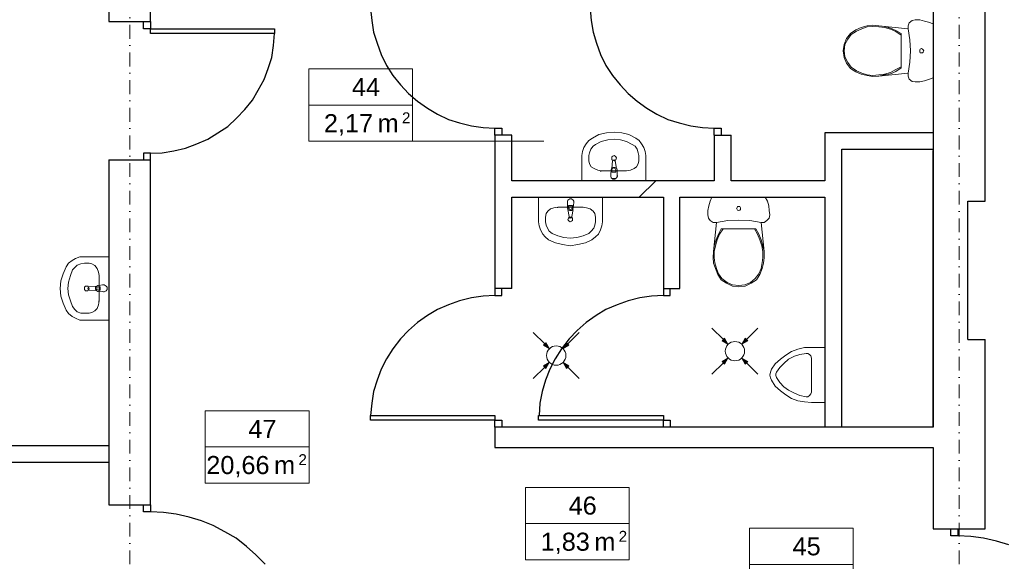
# Model space of a CAD drawing. Header units: millimetres. Extents: x -25785 to 64215, y 1802 to 45092.
# Tile 50 of 53: x 44510 to 51630, y 28570 to 32489. Entities that reach past the tile are written whole.
import ezdxf
from ezdxf.enums import TextEntityAlignment as Align

# ---------------------------------------------------------------- set-up
doc = ezdxf.new("R2010")
doc.units = ezdxf.units.MM
doc.header["$MEASUREMENT"] = 0
doc.linetypes.add('DASHDOTX2', pattern=[2, 1, -0.5, 0, -0.5])
for name, color, linetype, lineweight in [('2D - Rysunki i Obrazki_Nr_pióra__4', 84, 'Continuous', 13), ('GA Opis pomieszczeń', 7, 'Continuous', 15), ('Osie', 6, 'DASHDOTX2', 15), ('went grawita', 150, 'Continuous', 13)]:
    doc.layers.add(name, color=color, linetype=linetype, lineweight=lineweight)
doc.layers.add('Stolarka', color=4, linetype='Continuous')
doc.layers.add('Ściany', color=2, linetype='Continuous')
doc.styles.add('ARIAL', font='arial.ttf')

# ---------------------------------------------------------------- blocks, each defined once
blk = doc.blocks.new('opis_pom')
for p, q in [((-57.55, 20), (-0.17, 20)), ((-57.55, -20), (-57.55, 20)), ((-57.55, -20), (-0.17, -20))]:
    blk.add_line(p, q)
at = {"ltscale": 10}
for p, q in [((-0.17, -20), (-0.17, 20)), ((-57.55, 0), (-0.17, 0))]:
    blk.add_line(p, q, dxfattribs=at)
at = {"ltscale": 20, "style": 'ARIAL'}
for s, height, p in [('2', 6, (-1.36, -4)), ('m', 10, (-7.86, -5))]:
    blk.add_text(s, height=height, dxfattribs=at).set_placement(p, align=Align.TOP_RIGHT)
at = {"ltscale": 10, "width": 0.7}
blk.add_attdef('NUMER_POM', text='', height=10, dxfattribs=at).set_placement((-80.09, 2), align=Align.BOTTOM_RIGHT)
blk.add_attdef('POWIERZCHNIA', text='', height=10, dxfattribs=at).set_placement((-103.39, -5), align=Align.TOP_LEFT)

msp = doc.modelspace()

# ---------------------------------------------------------------- hatches: boundary and pattern name
at = {"layer": 'went grawita', "linetype": 'Continuous'}
for points in [[(48339.07843, 30110.03145), (48314.93029, 30151.85726), (48297.25262, 30134.17959)], [(48440.1044, 30110.03145), (48464.25253, 30151.85726), (48481.9302, 30134.17959)], [(49631.69484, 30141.90898), (49607.5467, 30183.73479), (49589.86903, 30166.05712)], [(49732.7208, 30141.90898), (49756.86894, 30183.73479), (49774.54661, 30166.05712)], [(48339.07843, 30007.51868), (48314.93029, 29965.69287), (48297.25262, 29983.37054)], [(48440.1044, 30007.51868), (48464.25253, 29965.69287), (48481.9302, 29983.37054)], [(49631.69484, 30039.39621), (49607.5467, 29997.57041), (49589.86903, 30015.24808)], [(49732.7208, 30039.39621), (49756.86894, 29997.57041), (49774.54661, 30015.24808)]]:
    msp.add_hatch(color=256, dxfattribs=at).paths.add_polyline_path(points)

# ---------------------------------------------------------------- linework, layer by layer
at = {"layer": '2D - Rysunki i Obrazki_Nr_pióra__4', "linetype": 'Continuous', "flags": 128}
for points in [[(50963.13257, 32483.13699), (50942.32518, 32466.23887)], [(50984.57048, 32487.36152), (50963.13257, 32483.13699)], [(51017.9884, 32487.36152), (50984.57048, 32487.36152)], [(51052.03684, 32478.91246), (51017.9884, 32487.36152)], [(51081.6716, 32470.4634), (51052.03684, 32478.91246)], [(51115.72005, 32457.78981), (51081.6716, 32470.4634)], [(50557.07332, 32415.41842), (50518.61119, 32390.00819)], [(50560.85648, 32406.96936), (50523.02488, 32381.55913)], [(50594.90493, 32432.31653), (50557.07332, 32415.41842)], [(50599.31862, 32423.86747), (50560.85648, 32406.96936)], [(50637.15022, 32445.05317), (50594.90493, 32432.31653)], [(50637.15022, 32436.60411), (50599.31862, 32423.86747)], [(50679.39552, 32449.2777), (50637.15022, 32445.05317)], [(50679.39552, 32440.82864), (50637.15022, 32436.60411)], [(50722.27134, 32445.05317), (50679.39552, 32449.2777)], [(50722.27134, 32436.60411), (50679.39552, 32440.82864)], [(50933.49781, 32423.86747), (50722.27134, 32445.05317)], [(50764.51663, 32440.82864), (50722.27134, 32445.05317)], [(50764.51663, 32432.31653), (50722.27134, 32436.60411)], [(50806.76193, 32428.092), (50764.51663, 32440.82864)], [(50806.76193, 32419.64294), (50764.51663, 32432.31653)], [(50844.59353, 32411.19389), (50806.76193, 32428.092)], [(50844.59353, 32402.74483), (50806.76193, 32419.64294)], [(50883.05567, 32390.00819), (50844.59353, 32411.19389)], [(50883.05567, 32377.3346), (50844.59353, 32402.74483)], [(50942.32518, 32466.23887), (50933.49781, 32445.05317)], [(50933.49781, 32445.05317), (50933.49781, 32423.86747)], [(50946.10834, 32343.47531), (50933.49781, 32423.86747)], [(51115.72005, 32068.31342), (51115.72005, 32457.78981)], [(50488.97643, 32351.92437), (50471.95221, 32309.61602)], [(50497.8038, 32347.69984), (50476.36589, 32309.61602)], [(50518.61119, 32390.00819), (50488.97643, 32351.92437)], [(50523.02488, 32381.55913), (50497.8038, 32347.69984)], [(50883.05567, 32140.25653), (50883.05567, 32390.00819)], [(50950.52203, 32263.02009), (50946.10834, 32343.47531)], [(50471.95221, 32309.61602), (50463.75536, 32263.02009)], [(50463.75536, 32263.02009), (50471.95221, 32216.48722)], [(50476.36589, 32309.61602), (50471.95221, 32263.02009)], [(50471.95221, 32263.02009), (50476.36589, 32220.64869)], [(50946.10834, 32182.62793), (50950.52203, 32263.02009)], [(51022.40208, 32275.69368), (51017.9884, 32271.46915)], [(51017.9884, 32271.46915), (51017.9884, 32263.02009)], [(51017.9884, 32263.02009), (51017.9884, 32254.57103)], [(51031.22946, 32279.98126), (51022.40208, 32275.69368)], [(51039.42631, 32275.69368), (51031.22946, 32279.98126)], [(51043.83999, 32271.46915), (51039.42631, 32275.69368)], [(51047.62316, 32263.02009), (51043.83999, 32271.46915)], [(51043.83999, 32254.57103), (51047.62316, 32263.02009)], [(50471.95221, 32216.48722), (50488.97643, 32174.11582)], [(50476.36589, 32220.64869), (50497.8038, 32178.34035)], [(51017.9884, 32254.57103), (51022.40208, 32250.3465)], [(51022.40208, 32250.3465), (51031.22946, 32250.3465)], [(51031.22946, 32250.3465), (51039.42631, 32250.3465)], [(51039.42631, 32250.3465), (51043.83999, 32254.57103)], [(50488.97643, 32174.11582), (50518.61119, 32136.032)], [(50497.8038, 32178.34035), (50523.02488, 32144.48106)], [(50518.61119, 32136.032), (50557.07332, 32110.62177)], [(50523.02488, 32144.48106), (50560.85648, 32119.07083)], [(50560.85648, 32119.07083), (50599.31862, 32102.17271)], [(50806.76193, 32106.39724), (50844.59353, 32127.51989)], [(50806.76193, 32097.94818), (50844.59353, 32114.8463)], [(50844.59353, 32127.51989), (50883.05567, 32148.70559)], [(50844.59353, 32114.8463), (50883.05567, 32140.25653)], [(50933.49781, 32102.17271), (50946.10834, 32182.62793)], [(50557.07332, 32110.62177), (50594.90493, 32093.6606)], [(50594.90493, 32093.6606), (50637.15022, 32085.21154)], [(50599.31862, 32102.17271), (50637.15022, 32089.43607)], [(50637.15022, 32089.43607), (50679.39552, 32085.21154)], [(50637.15022, 32085.21154), (50679.39552, 32076.76248)], [(50679.39552, 32085.21154), (50722.27134, 32089.43607)], [(50679.39552, 32076.76248), (50722.27134, 32080.98701)], [(50722.27134, 32080.98701), (50933.49781, 32102.17271)], [(50722.27134, 32089.43607), (50764.51663, 32093.6606)], [(50722.27134, 32080.98701), (50764.51663, 32089.43607)], [(50764.51663, 32093.6606), (50806.76193, 32106.39724)], [(50764.51663, 32089.43607), (50806.76193, 32097.94818)], [(50933.49781, 32102.17271), (50933.49781, 32080.98701)], [(50933.49781, 32080.98701), (50942.32518, 32059.80131)], [(50942.32518, 32059.80131), (50963.13257, 32042.90319)], [(50963.13257, 32042.90319), (50984.57048, 32038.67867)], [(51017.9884, 32038.67867), (51052.03684, 32047.12772)], [(51052.03684, 32047.12772), (51081.6716, 32055.57678)], [(51081.6716, 32055.57678), (51115.72005, 32068.31342)], [(50984.57048, 32038.67867), (51017.9884, 32038.67867)], [(48626.40033, 31615.34299), (48605.59294, 31589.93276)], [(48651.6214, 31632.2411), (48626.40033, 31615.34299)], [(48698.28038, 31657.65133), (48651.6214, 31632.2411)], [(48753.76674, 31670.32492), (48698.28038, 31657.65133)], [(48761.96359, 31619.56752), (48715.3046, 31606.83088)], [(48808.62257, 31674.54945), (48753.76674, 31670.32492)], [(48808.62257, 31623.79205), (48761.96359, 31619.56752)], [(48863.4784, 31670.32492), (48808.62257, 31674.54945)], [(48855.28155, 31619.56752), (48808.62257, 31623.79205)], [(48897.52684, 31606.83088), (48855.28155, 31619.56752)], [(48914.55107, 31657.65133), (48863.4784, 31670.32492)], [(48964.99321, 31632.2411), (48914.55107, 31657.65133)], [(48990.21428, 31615.34299), (48964.99321, 31632.2411)], [(49007.2385, 31589.93276), (48990.21428, 31615.34299)], [(48588.56872, 31564.52253), (48579.74135, 31534.88777)], [(48605.59294, 31589.93276), (48588.56872, 31564.52253)], [(48639.01086, 31551.84894), (48630.81402, 31526.43871)], [(48656.03509, 31572.97159), (48639.01086, 31551.84894)], [(48673.05931, 31585.70823), (48656.03509, 31572.97159)], [(48715.3046, 31606.83088), (48673.05931, 31585.70823)], [(48939.77214, 31585.70823), (48897.52684, 31606.83088)], [(48961.21005, 31572.97159), (48939.77214, 31585.70823)], [(48973.82058, 31551.84894), (48961.21005, 31572.97159)], [(48982.01743, 31526.43871), (48973.82058, 31551.84894)], [(49024.26273, 31564.52253), (49007.2385, 31589.93276)], [(49033.0901, 31534.88777), (49024.26273, 31564.52253)], [(48579.74135, 31534.88777), (48575.95819, 31505.25301)], [(48575.95819, 31323.21993), (48575.95819, 31505.25301)], [(48630.81402, 31526.43871), (48626.40033, 31505.25301)], [(48626.40033, 31467.16919), (48626.40033, 31505.25301)], [(48799.79519, 31501.02848), (48791.59834, 31496.80395)], [(48791.59834, 31496.80395), (48791.59834, 31488.35489)], [(48791.59834, 31488.35489), (48791.59834, 31475.61825)], [(48791.59834, 31475.61825), (48799.79519, 31471.39372)], [(48799.79519, 31471.39372), (48796.01203, 31467.16919)], [(48808.62257, 31505.25301), (48799.79519, 31501.02848)], [(48808.62257, 31475.61825), (48799.79519, 31471.39372)], [(48799.79519, 31471.39372), (48808.62257, 31467.16919)], [(48816.81942, 31501.02848), (48808.62257, 31505.25301)], [(48813.03625, 31471.39372), (48808.62257, 31475.61825)], [(48808.62257, 31467.16919), (48816.81942, 31471.39372)], [(48816.81942, 31467.16919), (48813.03625, 31471.39372)], [(48821.2331, 31496.80395), (48816.81942, 31501.02848)], [(48816.81942, 31471.39372), (48821.2331, 31475.61825)], [(48825.64679, 31488.35489), (48821.2331, 31496.80395)], [(48821.2331, 31475.61825), (48825.64679, 31488.35489)], [(48986.43112, 31505.25301), (48982.01743, 31526.43871)], [(48986.43112, 31467.16919), (48986.43112, 31505.25301)], [(49036.87326, 31505.25301), (49033.0901, 31534.88777)], [(49036.87326, 31323.21993), (49036.87326, 31505.25301)], [(48626.40033, 31467.16919), (48630.81402, 31445.98349)], [(48630.81402, 31445.98349), (48643.42455, 31424.79779)], [(48643.42455, 31424.79779), (48664.86246, 31412.12421)], [(48664.86246, 31412.12421), (48690.08353, 31399.38757)], [(48787.18466, 31403.67515), (48783.4015, 31365.52828)], [(48791.59834, 31416.34874), (48787.18466, 31403.67515)], [(48791.59834, 31416.34874), (48787.18466, 31403.67515)], [(48791.59834, 31412.12421), (48796.01203, 31467.16919)], [(48799.79519, 31420.57327), (48791.59834, 31416.34874)], [(48799.79519, 31420.57327), (48791.59834, 31416.34874)], [(48796.01203, 31412.12421), (48791.59834, 31403.67515)], [(48791.59834, 31403.67515), (48791.59834, 31386.71398)], [(48808.62257, 31416.34874), (48796.01203, 31412.12421)], [(48813.03625, 31420.57327), (48799.79519, 31420.57327)], [(48813.03625, 31420.57327), (48799.79519, 31420.57327)], [(48816.81942, 31412.12421), (48808.62257, 31416.34874)], [(48825.64679, 31416.34874), (48813.03625, 31420.57327)], [(48825.64679, 31416.34874), (48813.03625, 31420.57327)], [(48816.81942, 31467.16919), (48825.64679, 31412.12421)], [(48821.2331, 31403.67515), (48816.81942, 31412.12421)], [(48821.2331, 31386.71398), (48821.2331, 31403.67515)], [(48829.42995, 31403.67515), (48825.64679, 31416.34874)], [(48829.42995, 31403.67515), (48825.64679, 31416.34874)], [(48829.42995, 31403.67515), (48829.42995, 31365.52828)], [(48927.1616, 31399.38757), (48952.38267, 31412.12421)], [(48952.38267, 31412.12421), (48969.4069, 31424.79779)], [(48969.4069, 31424.79779), (48982.01743, 31445.98349)], [(48982.01743, 31445.98349), (48986.43112, 31467.16919)], [(48690.08353, 31399.38757), (48715.3046, 31395.16304)], [(48715.3046, 31395.16304), (48710.89092, 31390.93851)], [(48897.52684, 31395.16304), (48715.3046, 31395.16304)], [(48783.4015, 31369.75281), (48783.4015, 31357.07922)], [(48783.4015, 31365.52828), (48783.4015, 31357.07922)], [(48783.4015, 31357.07922), (48787.18466, 31344.40563)], [(48783.4015, 31357.07922), (48787.18466, 31344.40563)], [(48787.18466, 31344.40563), (48799.79519, 31340.1811)], [(48787.18466, 31344.40563), (48799.79519, 31335.89352)], [(48791.59834, 31386.71398), (48821.2331, 31386.71398)], [(48791.59834, 31386.71398), (48821.2331, 31386.71398)], [(48799.79519, 31340.1811), (48813.03625, 31340.1811)], [(48799.79519, 31335.89352), (48813.03625, 31335.89352)], [(48813.03625, 31340.1811), (48825.64679, 31344.40563)], [(48813.03625, 31335.89352), (48825.64679, 31344.40563)], [(48825.64679, 31344.40563), (48829.42995, 31357.07922)], [(48825.64679, 31344.40563), (48833.84364, 31357.07922)], [(48833.84364, 31357.07922), (48829.42995, 31369.75281)], [(48829.42995, 31365.52828), (48829.42995, 31357.07922)], [(48897.52684, 31395.16304), (48927.1616, 31399.38757)], [(49036.87326, 31323.21993), (48575.95819, 31323.21993)], [(48262.58638, 31204.6809), (48262.58638, 31026.87235)], [(48724.13198, 31204.6809), (48262.58638, 31204.6809)], [(48487.05391, 31192.00731), (48473.81285, 31183.4952)], [(48487.05391, 31192.00731), (48473.81285, 31183.4952)], [(48499.66445, 31192.00731), (48487.05391, 31192.00731)], [(48499.66445, 31192.00731), (48487.05391, 31192.00731)], [(48512.27498, 31183.4952), (48499.66445, 31192.00731)], [(48512.27498, 31183.4952), (48499.66445, 31192.00731)], [(48724.13198, 31204.6809), (48724.13198, 31026.87235)], [(49515.44309, 31204.6809), (49502.83255, 31175.04614)], [(49900.69495, 31204.6809), (49515.44309, 31204.6809)], [(49917.71917, 31175.04614), (49900.69495, 31204.6809)], [(48347.07697, 31120.00115), (48330.05274, 31103.10303)], [(48372.29804, 31128.51326), (48347.07697, 31120.00115)], [(48401.9328, 31132.73779), (48372.29804, 31128.51326)], [(48401.9328, 31132.73779), (48398.14963, 31128.51326)], [(48584.15503, 31132.73779), (48401.9328, 31132.73779)], [(48473.81285, 31183.4952), (48470.02969, 31170.82161)], [(48473.81285, 31183.4952), (48470.02969, 31175.04614)], [(48470.02969, 31175.04614), (48470.02969, 31158.08497)], [(48470.02969, 31166.59708), (48470.02969, 31170.82161)], [(48470.02969, 31128.51326), (48470.02969, 31166.59708)], [(48470.02969, 31128.51326), (48473.81285, 31115.77662)], [(48470.02969, 31128.51326), (48473.81285, 31115.77662)], [(48473.81285, 31115.77662), (48482.64022, 31065.01922)], [(48473.81285, 31115.77662), (48487.05391, 31107.32756)], [(48473.81285, 31115.77662), (48487.05391, 31107.32756)], [(48478.22654, 31128.51326), (48478.22654, 31145.41138)], [(48478.22654, 31145.41138), (48507.86129, 31145.41138)], [(48478.22654, 31141.18685), (48507.86129, 31141.18685)], [(48478.22654, 31128.51326), (48482.64022, 31120.00115)], [(48482.64022, 31120.00115), (48490.83707, 31115.77662)], [(48490.83707, 31115.77662), (48503.44761, 31120.00115)], [(48499.66445, 31107.32756), (48507.86129, 31115.77662)], [(48499.66445, 31107.32756), (48507.86129, 31115.77662)], [(48503.44761, 31120.00115), (48507.86129, 31128.51326)], [(48503.44761, 31065.01922), (48512.27498, 31115.77662)], [(48507.86129, 31145.41138), (48507.86129, 31128.51326)], [(48507.86129, 31115.77662), (48512.27498, 31128.51326)], [(48507.86129, 31115.77662), (48512.27498, 31128.51326)], [(48516.68867, 31170.82161), (48512.27498, 31183.4952)], [(48516.68867, 31175.04614), (48512.27498, 31183.4952)], [(48512.27498, 31128.51326), (48516.68867, 31166.59708)], [(48516.68867, 31158.08497), (48516.68867, 31175.04614)], [(48516.68867, 31166.59708), (48516.68867, 31170.82161)], [(48609.37611, 31128.51326), (48584.15503, 31132.73779)], [(48635.2277, 31120.00115), (48609.37611, 31128.51326)], [(48656.03509, 31103.10303), (48635.2277, 31120.00115)], [(49494.00517, 31141.18685), (49485.80833, 31107.32756)], [(49502.83255, 31175.04614), (49494.00517, 31141.18685)], [(49697.66532, 31128.51326), (49693.25164, 31124.22568)], [(49693.25164, 31124.22568), (49697.66532, 31115.77662)], [(49701.44848, 31136.96232), (49697.66532, 31128.51326)], [(49697.66532, 31115.77662), (49701.44848, 31111.55209)], [(49710.27586, 31136.96232), (49701.44848, 31136.96232)], [(49718.47271, 31136.96232), (49710.27586, 31136.96232)], [(49722.88639, 31128.51326), (49718.47271, 31136.96232)], [(49718.47271, 31111.55209), (49722.88639, 31115.77662)], [(49722.88639, 31124.22568), (49722.88639, 31128.51326)], [(49722.88639, 31115.77662), (49722.88639, 31124.22568)], [(49925.91602, 31141.18685), (49917.71917, 31175.04614)], [(49930.3297, 31107.32756), (49925.91602, 31141.18685)], [(48317.44221, 31086.14186), (48313.02852, 31060.73163)], [(48313.02852, 31060.73163), (48313.02852, 31026.87235)], [(48330.05274, 31103.10303), (48317.44221, 31086.14186)], [(48478.22654, 31052.28257), (48473.81285, 31043.83352)], [(48482.64022, 31060.73163), (48478.22654, 31052.28257)], [(48482.64022, 31065.01922), (48487.05391, 31056.5071)], [(48490.83707, 31060.73163), (48482.64022, 31060.73163)], [(48487.05391, 31107.32756), (48499.66445, 31107.32756)], [(48487.05391, 31107.32756), (48499.66445, 31107.32756)], [(48487.05391, 31056.5071), (48490.83707, 31052.28257)], [(48499.66445, 31060.73163), (48490.83707, 31060.73163)], [(48490.83707, 31052.28257), (48499.66445, 31056.5071)], [(48499.66445, 31056.5071), (48503.44761, 31065.01922)], [(48507.86129, 31052.28257), (48499.66445, 31060.73163)], [(48507.86129, 31043.83352), (48507.86129, 31052.28257)], [(48668.64562, 31086.14186), (48656.03509, 31103.10303)], [(48673.05931, 31060.73163), (48668.64562, 31086.14186)], [(48673.05931, 31060.73163), (48673.05931, 31026.87235)], [(49485.80833, 31107.32756), (49485.80833, 31077.6928)], [(49485.80833, 31077.6928), (49490.22201, 31052.28257)], [(49490.22201, 31052.28257), (49502.83255, 31035.38446)], [(49701.44848, 31111.55209), (49710.27586, 31107.32756)], [(49710.27586, 31107.32756), (49718.47271, 31111.55209)], [(49913.30548, 31035.38446), (49930.3297, 31052.28257)], [(49934.74339, 31077.6928), (49930.3297, 31107.32756)], [(49930.3297, 31052.28257), (49934.74339, 31077.6928)], [(48262.58638, 31026.87235), (48266.36954, 30997.23759)], [(48266.36954, 30997.23759), (48275.19691, 30967.60283)], [(48313.02852, 31026.87235), (48317.44221, 31001.46212)], [(48317.44221, 31001.46212), (48325.63906, 30980.33947)], [(48325.63906, 30980.33947), (48338.88012, 30959.15377)], [(48473.81285, 31043.83352), (48478.22654, 31035.38446)], [(48478.22654, 31035.38446), (48482.64022, 31031.09687)], [(48482.64022, 31031.09687), (48490.83707, 31026.87235)], [(48490.83707, 31026.87235), (48499.66445, 31031.09687)], [(48499.66445, 31031.09687), (48507.86129, 31035.38446)], [(48507.86129, 31035.38446), (48507.86129, 31043.83352)], [(48643.42455, 30959.15377), (48660.44877, 30980.33947)], [(48660.44877, 30980.33947), (48668.64562, 31001.46212)], [(48668.64562, 31001.46212), (48673.05931, 31026.87235)], [(48710.89092, 30967.60283), (48719.71829, 30997.23759)], [(48719.71829, 30997.23759), (48724.13198, 31026.87235)], [(49502.83255, 31035.38446), (49523.63993, 31022.64782)], [(49523.63993, 31022.64782), (49549.49153, 31022.64782)], [(49549.49153, 31022.64782), (49528.05362, 30810.97998)], [(49629.56843, 31035.38446), (49549.49153, 31022.64782)], [(49582.90945, 30976.05189), (49562.10207, 30937.96807)], [(49596.15051, 30976.05189), (49570.29891, 30937.96807)], [(49833.22858, 30976.05189), (49582.90945, 30976.05189)], [(49710.27586, 31039.60899), (49629.56843, 31035.38446)], [(49790.35276, 31035.38446), (49710.27586, 31039.60899)], [(49871.06019, 31022.64782), (49790.35276, 31035.38446)], [(49845.83912, 30937.96807), (49824.40121, 30976.05189)], [(49854.03596, 30937.96807), (49833.22858, 30976.05189)], [(49892.4981, 30810.97998), (49871.06019, 31022.64782)], [(49871.06019, 31022.64782), (49892.4981, 31022.64782)], [(49892.4981, 31022.64782), (49913.30548, 31035.38446)], [(48275.19691, 30967.60283), (48292.22114, 30937.96807)], [(48292.22114, 30937.96807), (48309.24536, 30916.84542)], [(48309.24536, 30916.84542), (48334.46643, 30895.65972)], [(48338.88012, 30959.15377), (48359.6875, 30942.1926)], [(48359.6875, 30942.1926), (48401.9328, 30925.29448)], [(48401.9328, 30925.29448), (48444.17809, 30912.55784)], [(48444.17809, 30912.55784), (48490.83707, 30908.33331)], [(48490.83707, 30908.33331), (48537.49605, 30912.55784)], [(48537.49605, 30912.55784), (48584.15503, 30925.29448)], [(48584.15503, 30925.29448), (48626.40033, 30942.1926)], [(48626.40033, 30942.1926), (48643.42455, 30959.15377)], [(48647.83824, 30895.65972), (48673.05931, 30916.84542)], [(48673.05931, 30916.84542), (48694.49722, 30937.96807)], [(48694.49722, 30937.96807), (48710.89092, 30967.60283)], [(49562.10207, 30937.96807), (49545.07784, 30895.65972)], [(49570.29891, 30937.96807), (49553.27469, 30895.65972)], [(49862.86334, 30895.65972), (49845.83912, 30937.96807)], [(49871.06019, 30895.65972), (49854.03596, 30937.96807)], [(48334.46643, 30895.65972), (48384.90857, 30874.47402)], [(48384.90857, 30874.47402), (48435.98124, 30861.80043)], [(48435.98124, 30861.80043), (48490.83707, 30853.28832)], [(48490.83707, 30853.28832), (48546.32343, 30861.80043)], [(48546.32343, 30861.80043), (48601.17926, 30874.47402)], [(48601.17926, 30874.47402), (48647.83824, 30895.65972)], [(49532.46731, 30853.28832), (49528.05362, 30810.97998)], [(49545.07784, 30895.65972), (49532.46731, 30853.28832)], [(49540.66416, 30853.28832), (49532.46731, 30810.97998)], [(49553.27469, 30895.65972), (49540.66416, 30853.28832)], [(49875.47388, 30853.28832), (49862.86334, 30895.65972)], [(49883.67072, 30853.28832), (49871.06019, 30895.65972)], [(49883.67072, 30810.97998), (49875.47388, 30853.28832)], [(49892.4981, 30810.97998), (49883.67072, 30853.28832)], [(44913.85866, 30760.22257), (44888.63759, 30747.48593)], [(44943.49342, 30772.89616), (44913.85866, 30760.22257)], [(44977.54187, 30772.89616), (44943.49342, 30772.89616)], [(45155.35042, 30772.89616), (44977.54187, 30772.89616)], [(45155.35042, 30772.89616), (45155.35042, 30315.70119)], [(49528.05362, 30810.97998), (49523.63993, 30768.67163)], [(49523.63993, 30768.67163), (49528.05362, 30726.30023)], [(49532.46731, 30810.97998), (49532.46731, 30768.67163)], [(49532.46731, 30768.67163), (49536.881, 30730.58781)], [(49879.25704, 30730.58781), (49883.67072, 30768.67163)], [(49883.67072, 30768.67163), (49883.67072, 30810.97998)], [(49888.08441, 30726.30023), (49892.4981, 30768.67163)], [(49892.4981, 30768.67163), (49892.4981, 30810.97998)], [(44846.3923, 30700.89), (44824.95439, 30650.1326)], [(44862.78599, 30726.30023), (44846.3923, 30700.89)], [(44888.63759, 30747.48593), (44862.78599, 30726.30023)], [(44909.44497, 30696.66547), (44892.42075, 30679.76735)], [(44926.4692, 30713.62664), (44909.44497, 30696.66547)], [(44951.69027, 30722.0757), (44926.4692, 30713.62664)], [(44977.54187, 30726.30023), (44951.69027, 30722.0757)], [(45010.95978, 30726.30023), (44977.54187, 30726.30023)], [(45032.3977, 30722.0757), (45010.95978, 30726.30023)], [(45053.83561, 30709.40211), (45032.3977, 30722.0757)], [(45070.2293, 30688.21641), (45053.83561, 30709.40211)], [(45079.05668, 30662.80618), (45070.2293, 30688.21641)], [(49528.05362, 30726.30023), (49540.66416, 30688.21641)], [(49536.881, 30730.58781), (49549.49153, 30688.21641)], [(49540.66416, 30688.21641), (49557.68838, 30645.90807)], [(49549.49153, 30688.21641), (49562.10207, 30650.1326)], [(49854.03596, 30650.1326), (49871.06019, 30688.21641)], [(49862.86334, 30645.90807), (49879.25704, 30688.21641)], [(49871.06019, 30688.21641), (49879.25704, 30730.58781)], [(49879.25704, 30688.21641), (49888.08441, 30726.30023)], [(44824.95439, 30650.1326), (44807.93016, 30599.31214)], [(44876.02705, 30637.39595), (44862.78599, 30590.86308)], [(44892.42075, 30679.76735), (44876.02705, 30637.39595)], [(45083.47036, 30637.39595), (45079.05668, 30662.80618)], [(45083.47036, 30637.39595), (45083.47036, 30455.42593)], [(49557.68838, 30645.90807), (49582.90945, 30607.7612)], [(49562.10207, 30650.1326), (49587.32314, 30616.27331)], [(49828.81489, 30616.27331), (49854.03596, 30650.1326)], [(49837.01174, 30607.7612), (49862.86334, 30645.90807)], [(44807.93016, 30599.31214), (44803.51647, 30544.26715)], [(44862.78599, 30590.86308), (44859.00283, 30544.26715)], [(44985.73871, 30561.22832), (44977.54187, 30552.77926)], [(44977.54187, 30552.77926), (44977.54187, 30544.26715)], [(44994.56609, 30561.22832), (44985.73871, 30561.22832)], [(45002.76294, 30561.22832), (44994.56609, 30561.22832)], [(45007.17662, 30552.77926), (45002.76294, 30561.22832)], [(45007.17662, 30552.77926), (45002.76294, 30544.26715)], [(45010.95978, 30557.00379), (45007.17662, 30552.77926)], [(45010.95978, 30544.26715), (45007.17662, 30552.77926)], [(45010.95978, 30557.00379), (45066.44614, 30561.22832)], [(45066.44614, 30561.22832), (45057.61877, 30552.77926)], [(45066.44614, 30561.22832), (45057.61877, 30552.77926)], [(45057.61877, 30552.77926), (45057.61877, 30540.04262)], [(45057.61877, 30552.77926), (45057.61877, 30540.04262)], [(45074.64299, 30565.45285), (45066.44614, 30561.22832)], [(45074.64299, 30565.45285), (45066.44614, 30561.22832)], [(45079.05668, 30557.00379), (45066.44614, 30552.77926)], [(45066.44614, 30552.77926), (45066.44614, 30544.26715)], [(45074.64299, 30565.45285), (45116.88828, 30569.67738)], [(45091.66721, 30557.00379), (45079.05668, 30557.00379)], [(45091.66721, 30531.59356), (45091.66721, 30557.00379)], [(45091.66721, 30531.59356), (45091.66721, 30557.00379)], [(45121.30197, 30569.67738), (45108.69144, 30569.67738)], [(45116.88828, 30569.67738), (45121.30197, 30569.67738)], [(45133.91251, 30561.22832), (45121.30197, 30569.67738)], [(45133.91251, 30561.22832), (45121.30197, 30569.67738)], [(45142.10935, 30552.77926), (45133.91251, 30561.22832)], [(45142.10935, 30552.77926), (45133.91251, 30561.22832)], [(45142.10935, 30535.81809), (45142.10935, 30552.77926)], [(45142.10935, 30535.81809), (45142.10935, 30552.77926)], [(49582.90945, 30607.7612), (49621.37158, 30582.41402)], [(49587.32314, 30616.27331), (49625.78527, 30586.63855)], [(49621.37158, 30582.41402), (49663.61688, 30561.22832)], [(49625.78527, 30586.63855), (49663.61688, 30569.67738)], [(49663.61688, 30569.67738), (49710.27586, 30565.45285)], [(49663.61688, 30561.22832), (49710.27586, 30557.00379)], [(49710.27586, 30565.45285), (49752.52115, 30569.67738)], [(49710.27586, 30557.00379), (49756.93484, 30561.22832)], [(49752.52115, 30569.67738), (49794.76645, 30586.63855)], [(49756.93484, 30561.22832), (49799.18014, 30582.41402)], [(49794.76645, 30586.63855), (49828.81489, 30616.27331)], [(49799.18014, 30582.41402), (49837.01174, 30607.7612)], [(44803.51647, 30544.26715), (44807.93016, 30489.28521)], [(44807.93016, 30489.28521), (44824.95439, 30438.46476)], [(44859.00283, 30544.26715), (44862.78599, 30497.73427)], [(44862.78599, 30497.73427), (44876.02705, 30455.42593)], [(44977.54187, 30544.26715), (44977.54187, 30535.81809)], [(44977.54187, 30535.81809), (44985.73871, 30527.36903)], [(44985.73871, 30527.36903), (44994.56609, 30527.36903)], [(44994.56609, 30527.36903), (45002.76294, 30527.36903)], [(45002.76294, 30544.26715), (45007.17662, 30535.81809)], [(45002.76294, 30527.36903), (45007.17662, 30535.81809)], [(45007.17662, 30535.81809), (45010.95978, 30544.26715)], [(45007.17662, 30535.81809), (45010.95978, 30531.59356)], [(45066.44614, 30527.36903), (45010.95978, 30531.59356)], [(45057.61877, 30540.04262), (45066.44614, 30527.36903)], [(45057.61877, 30540.04262), (45066.44614, 30527.36903)], [(45066.44614, 30544.26715), (45066.44614, 30535.81809)], [(45066.44614, 30535.81809), (45079.05668, 30531.59356)], [(45066.44614, 30527.36903), (45074.64299, 30523.1445)], [(45066.44614, 30527.36903), (45074.64299, 30523.1445)], [(45074.64299, 30523.1445), (45116.88828, 30518.91997)], [(45079.05668, 30531.59356), (45091.66721, 30531.59356)], [(45108.69144, 30523.1445), (45121.30197, 30518.91997)], [(45116.88828, 30518.91997), (45121.30197, 30518.91997)], [(45121.30197, 30518.91997), (45133.91251, 30527.36903)], [(45121.30197, 30518.91997), (45133.91251, 30527.36903)], [(45133.91251, 30527.36903), (45142.10935, 30535.81809)], [(45133.91251, 30527.36903), (45142.10935, 30535.81809)], [(44824.95439, 30438.46476), (44846.3923, 30387.6443)], [(44876.02705, 30455.42593), (44892.42075, 30413.05453)], [(44892.42075, 30413.05453), (44909.44497, 30391.86883)], [(45070.2293, 30400.31789), (45079.05668, 30425.72812)], [(45083.47036, 30455.42593), (45079.05668, 30451.13834)], [(45079.05668, 30425.72812), (45083.47036, 30455.42593)], [(44846.3923, 30387.6443), (44862.78599, 30362.23407)], [(44862.78599, 30362.23407), (44888.63759, 30341.11142)], [(44888.63759, 30341.11142), (44913.85866, 30328.37478)], [(44909.44497, 30391.86883), (44926.4692, 30374.97071)], [(44926.4692, 30374.97071), (44951.69027, 30366.4586)], [(44951.69027, 30366.4586), (44977.54187, 30366.4586)], [(45010.95978, 30366.4586), (44977.54187, 30366.4586)], [(45010.95978, 30366.4586), (45032.3977, 30370.74618)], [(45032.3977, 30370.74618), (45053.83561, 30383.41977)], [(45053.83561, 30383.41977), (45070.2293, 30400.31789)], [(44913.85866, 30328.37478), (44943.49342, 30315.70119)], [(44943.49342, 30315.70119), (44977.54187, 30315.70119)], [(45155.35042, 30315.70119), (44977.54187, 30315.70119)], [(50048.86874, 30061.66195), (50011.03713, 30032.0272)], [(50091.11403, 30087.07218), (50048.86874, 30061.66195)], [(50112.55194, 30053.21289), (50070.30665, 30032.0272)], [(50137.77301, 30104.03335), (50091.11403, 30087.07218)], [(50150.38355, 30065.94954), (50112.55194, 30053.21289)], [(50184.432, 30116.70694), (50137.77301, 30104.03335)], [(50197.04253, 30074.39859), (50150.38355, 30065.94954)], [(50234.87414, 30116.70694), (50184.432, 30116.70694)], [(50209.65307, 30074.39859), (50197.04253, 30074.39859)], [(50222.2636, 30065.94954), (50209.65307, 30074.39859)], [(50231.09098, 30057.43742), (50222.2636, 30065.94954)], [(50234.87414, 30040.53931), (50231.09098, 30057.43742)], [(50234.87414, 30116.70694), (50332.60579, 30116.70694)], [(50332.60579, 29718.78149), (50332.60579, 30116.70694)], [(49972.575, 29998.16791), (49947.35393, 29960.08409)], [(50011.03713, 30032.0272), (49972.575, 29998.16791)], [(50036.2582, 30002.45549), (50006.62344, 29972.82073)], [(50070.30665, 30032.0272), (50036.2582, 30002.45549)], [(50234.87414, 30040.53931), (50234.87414, 29795.01218)], [(49938.52655, 29938.96144), (49934.74339, 29917.77574)], [(49934.74339, 29917.77574), (49938.52655, 29896.59004)], [(49947.35393, 29960.08409), (49938.52655, 29938.96144)], [(49981.40237, 29938.96144), (49976.98869, 29926.2248)], [(49976.98869, 29926.2248), (49976.98869, 29913.48816)], [(49976.98869, 29913.48816), (49981.40237, 29900.81457)], [(50006.62344, 29972.82073), (49981.40237, 29938.96144)], [(49938.52655, 29896.59004), (49947.35393, 29879.62887)], [(49947.35393, 29879.62887), (49972.575, 29837.32053)], [(49972.575, 29837.32053), (50011.03713, 29803.46124)], [(49981.40237, 29900.81457), (50006.62344, 29862.73076)], [(50006.62344, 29862.73076), (50036.2582, 29833.096)], [(50011.03713, 29803.46124), (50048.86874, 29773.82648)], [(50036.2582, 29833.096), (50070.30665, 29807.68577)], [(50048.86874, 29773.82648), (50091.11403, 29748.41625)], [(50070.30665, 29807.68577), (50112.55194, 29786.50007)], [(50112.55194, 29786.50007), (50150.38355, 29769.60195)], [(50150.38355, 29769.60195), (50197.04253, 29761.15289)], [(50209.65307, 29761.15289), (50222.2636, 29769.60195)], [(50222.2636, 29769.60195), (50231.09098, 29782.27554)], [(50231.09098, 29782.27554), (50234.87414, 29795.01218)], [(50091.11403, 29748.41625), (50137.77301, 29731.51813)], [(50137.77301, 29731.51813), (50184.432, 29723.00602)], [(50184.432, 29723.00602), (50234.87414, 29718.78149)], [(50197.04253, 29761.15289), (50209.65307, 29761.15289)], [(50234.87414, 29718.78149), (50332.60579, 29718.78149)]]:
    msp.add_lwpolyline(points, dxfattribs=at)
at = {"layer": 'GA Opis pomieszczeń'}
msp.add_line((47350.81672, 31609.34434), (48299.25387, 31609.34434), dxfattribs=at)
at = {"layer": 'Osie', "ltscale": 100}
for p, q in [((45305.41579, 41255.70129), (45305.41579, 15638.42236)), ((51304.24755, 41255.70129), (51304.24755, 15638.42236))]:
    msp.add_line(p, q, dxfattribs=at)
at = {"layer": 'Stolarka', "linetype": 'Continuous', "flags": 128}
for points in [[(47047.56128, 32567.81674), (47055.75812, 32483.13699)], [(48635.2277, 32567.81674), (48643.42455, 32483.13699)], [(45405.03902, 32423.86747), (45405.03902, 32474.68793)], [(45455.48116, 32474.68793), (45455.48116, 32423.86747)], [(47055.75812, 32483.13699), (47068.36866, 32398.45724)], [(48643.42455, 32483.13699), (48656.03509, 32398.45724)], [(45455.48116, 32423.86747), (45405.03902, 32423.86747)], [(45455.48116, 32423.86747), (46353.35129, 32423.86747)], [(45455.48116, 32390.00819), (45455.48116, 32423.86747)], [(46353.35129, 32423.86747), (46353.35129, 32390.00819)], [(47068.36866, 32398.45724), (47094.22026, 32318.06508)], [(48656.03509, 32398.45724), (48681.25616, 32318.06508)], [(46353.35129, 32390.00819), (45455.48116, 32390.00819)], [(46344.52392, 32301.10391), (46353.35129, 32390.00819)], [(46331.91338, 32216.48722), (46344.52392, 32301.10391)], [(47094.22026, 32318.06508), (47123.85502, 32237.60986)], [(48681.25616, 32318.06508), (48710.89092, 32237.60986)], [(46306.69231, 32136.032), (46331.91338, 32216.48722)], [(47123.85502, 32237.60986), (47161.68662, 32157.15465)], [(48710.89092, 32237.60986), (48749.35305, 32157.15465)], [(46277.05755, 32055.57678), (46306.69231, 32136.032)], [(47161.68662, 32157.15465), (47208.34561, 32085.21154)], [(48749.35305, 32157.15465), (48796.01203, 32085.21154)], [(46234.81226, 31979.3461), (46277.05755, 32055.57678)], [(47208.34561, 32085.21154), (47263.20143, 32017.49297)], [(48796.01203, 32085.21154), (48850.86786, 32017.49297)], [(46192.56697, 31907.40299), (46234.81226, 31979.3461)], [(47263.20143, 32017.49297), (47322.47095, 31953.99892)], [(48850.86786, 32017.49297), (48910.13738, 31953.99892)], [(46137.08061, 31839.68441), (46192.56697, 31907.40299)], [(47322.47095, 31953.99892), (47386.15416, 31898.95393)], [(47386.15416, 31898.95393), (47458.03421, 31848.13347)], [(48910.13738, 31953.99892), (48973.82058, 31898.95393)], [(48973.82058, 31898.95393), (49045.70064, 31848.13347)], [(46077.81109, 31776.19037), (46137.08061, 31839.68441)], [(47458.03421, 31848.13347), (47529.91426, 31805.82513)], [(49045.70064, 31848.13347), (49117.58069, 31805.82513)], [(46014.75841, 31716.92085), (46077.81109, 31776.19037)], [(47529.91426, 31805.82513), (47610.62169, 31767.74131)], [(47610.62169, 31767.74131), (47690.69859, 31742.33108)], [(49117.58069, 31805.82513), (49197.65759, 31767.74131)], [(49197.65759, 31767.74131), (49278.36502, 31742.33108)], [(45942.24784, 31670.32492), (46014.75841, 31716.92085)], [(47690.69859, 31742.33108), (47775.81971, 31721.14538)], [(47775.81971, 31721.14538), (47860.31029, 31708.47179)], [(47860.31029, 31708.47179), (47944.80088, 31704.18421)], [(47944.80088, 31653.4268), (47944.80088, 31704.18421)], [(47944.80088, 31704.18421), (47995.87355, 31704.18421)], [(47995.87355, 31704.18421), (47995.87355, 31653.4268)], [(49278.36502, 31742.33108), (49362.8556, 31721.14538)], [(49362.8556, 31721.14538), (49447.97672, 31708.47179)], [(49447.97672, 31708.47179), (49532.46731, 31704.18421)], [(49532.46731, 31653.4268), (49532.46731, 31704.18421)], [(49532.46731, 31704.18421), (49582.90945, 31704.18421)], [(49582.90945, 31704.18421), (49582.90945, 31653.4268)], [(45790.29088, 31589.93276), (45870.36778, 31623.79205)], [(45870.36778, 31623.79205), (45942.24784, 31670.32492)], [(45625.09287, 31539.1123), (45709.58345, 31560.298)], [(45709.58345, 31560.298), (45790.29088, 31589.93276)], [(45455.48116, 31522.21418), (45405.03902, 31522.21418)], [(45405.03902, 31522.21418), (45405.03902, 31475.61825)], [(45455.48116, 31522.21418), (45540.60228, 31526.43871)], [(45455.48116, 31475.61825), (45455.48116, 31522.21418)], [(45540.60228, 31526.43871), (45625.09287, 31539.1123)], [(47775.81971, 30476.54857), (47690.69859, 30455.42593)], [(47860.31029, 30489.28521), (47775.81971, 30476.54857)], [(47944.80088, 30493.44669), (47860.31029, 30489.28521)], [(47944.80088, 30544.26715), (47944.80088, 30493.44669)], [(47944.80088, 30493.44669), (47995.87355, 30493.44669)], [(47995.87355, 30493.44669), (47995.87355, 30544.26715)], [(48994.62797, 30476.54857), (48910.13738, 30455.42593)], [(49079.11855, 30489.28521), (48994.62797, 30476.54857)], [(49164.23967, 30493.44669), (49079.11855, 30489.28521)], [(49164.23967, 30544.26715), (49164.23967, 30493.44669)], [(49164.23967, 30493.44669), (49214.68181, 30493.44669)], [(49214.68181, 30493.44669), (49214.68181, 30544.26715)], [(47610.62169, 30425.72812), (47529.91426, 30391.86883)], [(47690.69859, 30455.42593), (47610.62169, 30425.72812)], [(48829.42995, 30425.72812), (48749.35305, 30391.86883)], [(48910.13738, 30455.42593), (48829.42995, 30425.72812)], [(47458.03421, 30349.56048), (47386.15416, 30298.74002)], [(47529.91426, 30391.86883), (47458.03421, 30349.56048)], [(48677.473, 30349.56048), (48605.59294, 30298.74002)], [(48749.35305, 30391.86883), (48677.473, 30349.56048)], [(47386.15416, 30298.74002), (47322.47095, 30239.47051)], [(48605.59294, 30298.74002), (48541.90974, 30239.47051)], [(47322.47095, 30239.47051), (47263.20143, 30180.20099)], [(48541.90974, 30239.47051), (48482.64022, 30180.20099)], [(47263.20143, 30180.20099), (47208.34561, 30108.25788)], [(48482.64022, 30180.20099), (48427.78439, 30108.25788)], [(47208.34561, 30108.25788), (47161.68662, 30036.31478)], [(48427.78439, 30108.25788), (48381.12541, 30036.31478)], [(47161.68662, 30036.31478), (47123.85502, 29960.08409)], [(48381.12541, 30036.31478), (48342.66328, 29960.08409)], [(47123.85502, 29960.08409), (47094.22026, 29879.62887)], [(48342.66328, 29960.08409), (48313.02852, 29879.62887)], [(47094.22026, 29879.62887), (47068.36866, 29799.23671)], [(48313.02852, 29879.62887), (48287.80745, 29799.23671)], [(47068.36866, 29799.23671), (47055.75812, 29714.55696)], [(48287.80745, 29799.23671), (48270.78323, 29714.55696)], [(47055.75812, 29714.55696), (47047.56128, 29625.65269)], [(48270.78323, 29714.55696), (48266.36954, 29625.65269)], [(47047.56128, 29591.7934), (47047.56128, 29625.65269)], [(47047.56128, 29625.65269), (47944.80088, 29625.65269)], [(47944.80088, 29625.65269), (47944.80088, 29591.7934)], [(48262.58638, 29591.7934), (48262.58638, 29625.65269)], [(48262.58638, 29625.65269), (49164.23967, 29625.65269)], [(49164.23967, 29625.65269), (49164.23967, 29591.7934)], [(47944.80088, 29591.7934), (47047.56128, 29591.7934)], [(47944.80088, 29540.97294), (47944.80088, 29591.7934)], [(47944.80088, 29591.7934), (47995.87355, 29591.7934)], [(47995.87355, 29591.7934), (47995.87355, 29540.97294)], [(49164.23967, 29591.7934), (48262.58638, 29591.7934)], [(49164.23967, 29540.97294), (49164.23967, 29591.7934)], [(49164.23967, 29591.7934), (49214.68181, 29591.7934)], [(49214.68181, 29591.7934), (49214.68181, 29540.97294)], [(45405.03902, 28927.15512), (45405.03902, 28977.97558)], [(45455.48116, 28927.15512), (45405.03902, 28927.15512)], [(45455.48116, 28977.97558), (45455.48116, 28927.15512)], [(45548.79913, 28922.93059), (45455.48116, 28927.15512)], [(45642.11709, 28910.19395), (45548.79913, 28922.93059)], [(45734.80453, 28889.07131), (45642.11709, 28910.19395)], [(45823.7088, 28863.66108), (45734.80453, 28889.07131)], [(45908.82992, 28829.80179), (45823.7088, 28863.66108)], [(45993.3205, 28783.20586), (45908.82992, 28829.80179)], [(46074.02793, 28736.67298), (45993.3205, 28783.20586)], [(51242.45593, 28753.5711), (51242.45593, 28804.39156)], [(51293.5286, 28804.39156), (51293.5286, 28753.5711)], [(46149.69115, 28677.40347), (46074.02793, 28736.67298)], [(51293.5286, 28753.5711), (51242.45593, 28753.5711)], [(51386.84656, 28749.34657), (51293.5286, 28753.5711)], [(51479.534, 28736.67298), (51386.84656, 28749.34657)], [(51572.85196, 28715.48728), (51479.534, 28736.67298)], [(51661.75624, 28690.07705), (51572.85196, 28715.48728)], [(46217.78804, 28618.13395), (46149.69115, 28677.40347)], [(46285.2544, 28550.41537), (46217.78804, 28618.13395)]]:
    msp.add_lwpolyline(points, dxfattribs=at)
at = {"layer": 'went grawita', "linetype": 'Continuous'}
for p, q in [((48223.22178, 30225.8881), (48306.09146, 30143.01842)), ((48555.96105, 30225.8881), (48473.09137, 30143.01842)), ((49515.83819, 30257.76564), (49598.70787, 30174.89596)), ((49848.57746, 30257.76564), (49765.70778, 30174.89596)), ((48297.25262, 30134.17959), (48314.93029, 30151.85726)), ((48339.07843, 30110.03145), (48297.25262, 30134.17959)), ((48339.07843, 30110.03145), (48314.93029, 30151.85726)), ((48440.1044, 30110.03145), (48464.25253, 30151.85726)), ((48440.1044, 30110.03145), (48481.9302, 30134.17959)), ((48481.9302, 30134.17959), (48464.25253, 30151.85726)), ((49589.86903, 30166.05712), (49607.5467, 30183.73479)), ((49631.69484, 30141.90898), (49589.86903, 30166.05712)), ((49631.69484, 30141.90898), (49607.5467, 30183.73479)), ((49732.7208, 30141.90898), (49756.86894, 30183.73479)), ((49732.7208, 30141.90898), (49774.54661, 30166.05712)), ((49774.54661, 30166.05712), (49756.86894, 30183.73479)), ((48339.07843, 30007.51868), (48297.25262, 29983.37054)), ((48297.25262, 29983.37054), (48314.93029, 29965.69287)), ((48339.07843, 30007.51868), (48314.93029, 29965.69287)), ((48440.1044, 30007.51868), (48481.9302, 29983.37054)), ((48440.1044, 30007.51868), (48464.25253, 29965.69287)), ((48481.9302, 29983.37054), (48464.25253, 29965.69287)), ((49515.83819, 29923.53956), (49598.70787, 30006.40924)), ((49631.69484, 30039.39621), (49589.86903, 30015.24808)), ((49589.86903, 30015.24808), (49607.5467, 29997.57041)), ((49631.69484, 30039.39621), (49607.5467, 29997.57041)), ((49732.7208, 30039.39621), (49774.54661, 30015.24808)), ((49732.7208, 30039.39621), (49756.86894, 29997.57041)), ((49774.54661, 30015.24808), (49756.86894, 29997.57041)), ((49848.57746, 29923.53956), (49765.70778, 30006.40924)), ((48223.22178, 29891.66202), (48306.09146, 29974.53171)), ((48555.96105, 29891.66202), (48473.09137, 29974.53171))]:
    msp.add_line(p, q, dxfattribs=at)
for centre in [(48389.59141, 30058.77506), (49682.20782, 30090.6526)]:
    msp.add_circle(centre, 70, dxfattribs=at)
at = {"layer": 'Ściany', "linetype": 'Continuous'}
msp.add_line((48067.7536, 31323.21993), (48067.7536, 31653.4268), dxfattribs=at)
at = {"layer": 'Ściany', "linetype": 'Continuous', "flags": 128}
for points in [[(45155.35042, 33998.67115), (45155.35042, 32474.68793)], [(45455.48116, 32474.68793), (45455.48116, 33998.67115)], [(51115.72005, 32991.15242), (51115.72005, 31175.04614)], [(51492.14453, 31175.04614), (51492.14453, 32699.09241)], [(45155.35042, 32474.68793), (45455.48116, 32474.68793)], [(48067.7536, 31653.4268), (47944.80088, 31653.4268)], [(47944.80088, 31653.4268), (47944.80088, 30544.26715)], [(49532.46731, 31653.4268), (49655.42003, 31653.4268)], [(49532.46731, 31653.4268), (49532.46731, 31323.21993)], [(49655.42003, 31323.21993), (49655.42003, 31653.4268)], [(51115.72005, 31670.32492), (50332.60579, 31670.32492)], [(50332.60579, 31670.32492), (50332.60579, 31323.21993)], [(50455.55851, 31551.84894), (51115.72005, 31551.84894)], [(50455.55851, 29540.97294), (50455.55851, 31551.84894)], [(51115.72005, 29540.97294), (51115.72005, 31543.33683)], [(45155.35042, 31475.61825), (45455.48116, 31475.61825)], [(45155.35042, 31475.61825), (45155.35042, 28977.97558)], [(45455.48116, 28977.97558), (45455.48116, 31475.61825)], [(49532.46731, 31323.21993), (48067.7536, 31323.21993)], [(48990.21428, 31204.6809), (49109.38384, 31323.21993)], [(50332.60579, 31323.21993), (49655.42003, 31323.21993)], [(48067.7536, 30544.26715), (48067.7536, 31204.6809)], [(48067.7536, 31204.6809), (49164.23967, 31204.6809)], [(49164.23967, 31204.6809), (49164.23967, 30544.26715)], [(49282.7787, 30544.26715), (49282.7787, 31204.6809)], [(49282.7787, 31204.6809), (50332.60579, 31204.6809)], [(50332.60579, 31204.6809), (50332.60579, 29540.97294)], [(51115.72005, 31175.04614), (51115.72005, 30175.97646)], [(51365.40865, 31175.04614), (51492.14453, 31175.04614)], [(51365.40865, 30175.97646), (51365.40865, 31175.04614)], [(48067.7536, 30544.26715), (47944.80088, 30544.26715)], [(49164.23967, 30544.26715), (49282.7787, 30544.26715)], [(51115.72005, 30175.97646), (51115.72005, 29540.97294)], [(51365.40865, 30175.97646), (51492.14453, 30175.97646)], [(51492.14453, 29430.88297), (51492.14453, 30175.97646)], [(48067.7536, 29540.97294), (47944.80088, 29540.97294)], [(47944.80088, 29540.97294), (47944.80088, 29392.79915)], [(51115.72005, 29540.97294), (48067.7536, 29540.97294)], [(51492.14453, 28804.39156), (51492.14453, 29430.88297)], [(45155.35042, 29405.53579), (44155.96547, 29405.53579)], [(47944.80088, 29392.79915), (51115.72005, 29392.79915)], [(51115.72005, 29392.79915), (51115.72005, 28804.39156)], [(44155.96547, 29286.99675), (45155.35042, 29286.99675)], [(45155.35042, 28977.97558), (45455.48116, 28977.97558)], [(51115.72005, 28804.39156), (51492.14453, 28804.39156)]]:
    msp.add_lwpolyline(points, dxfattribs=at)

# ---------------------------------------------------------------- block references
at = {"layer": 'GA Opis pomieszczeń'}
ref = msp.add_blockref('opis_pom', (47353.01364, 31870.86274), dxfattribs=dict(at, xscale=13.07591999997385, yscale=13.07592000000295, zscale=13.07592000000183))
ref.add_attrib('NUMER_POM', '44', dxfattribs={"layer": '0', "ltscale": 10, "height": 130.7592, "style": 'ARIAL'}).set_placement((47115.35323, 31897.01458), align=Align.BOTTOM_RIGHT)
ref.add_attrib('POWIERZCHNIA', '2,17', dxfattribs={"layer": '0', "ltscale": 10, "height": 130.7592, "style": 'ARIAL'}).set_placement((47065.3434, 31805.48314), align=Align.TOP_RIGHT)
ref = msp.add_blockref('opis_pom', (46604.13217, 29397.42426), dxfattribs=dict(at, xscale=13.07591999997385, yscale=13.07592000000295, zscale=13.07592000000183))
ref.add_attrib('NUMER_POM', '47', dxfattribs={"layer": '0', "ltscale": 10, "height": 130.7592, "style": 'ARIAL'}).set_placement((46366.47176, 29423.5761), align=Align.BOTTOM_RIGHT)
ref.add_attrib('POWIERZCHNIA', '20,66', dxfattribs={"layer": '0', "ltscale": 10, "height": 130.7592, "style": 'ARIAL'}).set_placement((46316.46193, 29332.04466), align=Align.TOP_RIGHT)
ref = msp.add_blockref('opis_pom', (48920.25496, 28842.74267), dxfattribs=dict(at, xscale=13.07591999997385, yscale=13.07592000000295, zscale=13.07592000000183))
ref.add_attrib('NUMER_POM', '46', dxfattribs={"layer": '0', "ltscale": 10, "height": 130.7592, "style": 'ARIAL'}).set_placement((48682.59456, 28868.89451), align=Align.BOTTOM_RIGHT)
ref.add_attrib('POWIERZCHNIA', '1,83', dxfattribs={"layer": '0', "ltscale": 10, "height": 130.7592, "style": 'ARIAL'}).set_placement((48632.58472, 28777.36307), align=Align.TOP_RIGHT)
ref = msp.add_blockref('opis_pom', (50539.5985, 28548.14172), dxfattribs=dict(at, xscale=13.07591999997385, yscale=13.07592000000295, zscale=13.07592000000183))
ref.add_attrib('NUMER_POM', '45', dxfattribs={"layer": '0', "ltscale": 10, "height": 130.7592, "style": 'ARIAL'}).set_placement((50301.93809, 28574.29356), align=Align.BOTTOM_RIGHT)
ref.add_attrib('POWIERZCHNIA', '1,75', dxfattribs={"layer": '0', "ltscale": 10, "height": 130.7592, "style": 'ARIAL'}).set_placement((50251.92826, 28482.76212), align=Align.TOP_RIGHT)

doc.saveas('drawing.dxf')
